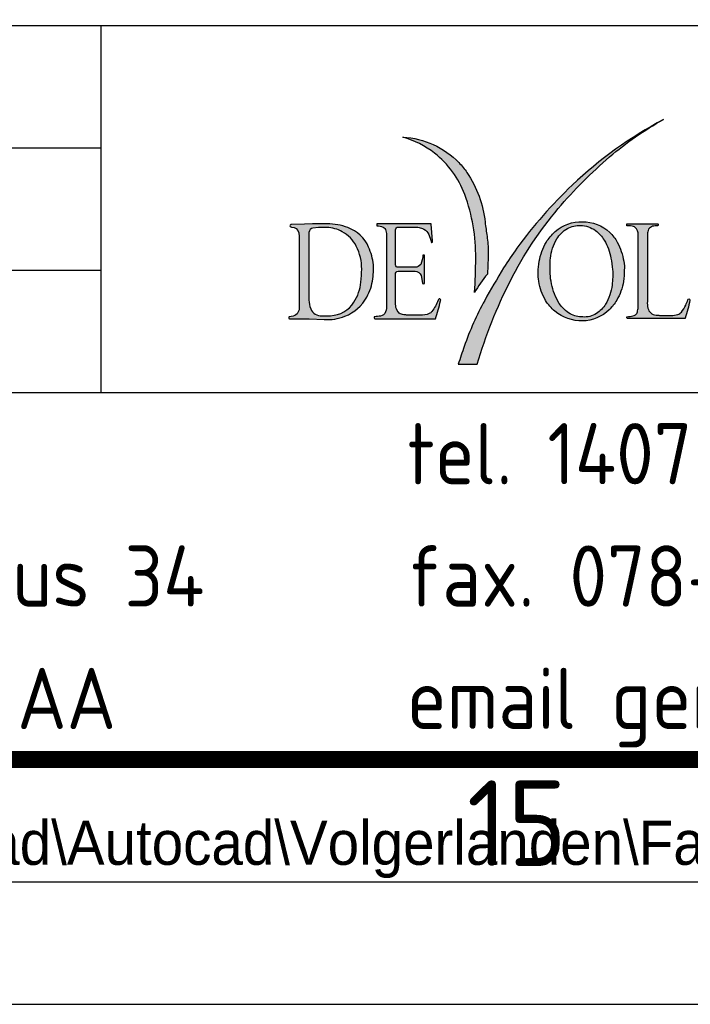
# Paper-space layout 'A1' of a CAD drawing. Header units: metres. Extents: x 0 to 841, y 0 to 594.
# Tile 4 of 14: x 725 to 753, y 0 to 40. Entities that reach past the tile are written whole.
import ezdxf
from ezdxf.enums import TextEntityAlignment as Align

# ---------------------------------------------------------------- set-up
doc = ezdxf.new("R2010")
doc.units = ezdxf.units.M
doc.layers.add('22BMALSTBC_VOLGER-ZW', color=253, linetype='Continuous')
for name, color, linetype, lineweight in [('X-XX-AL-TEKENBLAD-S @ 1', 253, 'Continuous', 25), ('X-XX-AL-TEKENBLAD_KADER-G', 253, 'Continuous', 25), ('X-XX-AL-TEKENBLAD_KADER_ROOSTERVERDELING-G', 253, 'Continuous', 25), ('X-XX-AL-TEKENBLAD_KADER_ROOSTERVERDELING-T35', 253, 'Continuous', 35)]:
    doc.layers.add(name, color=color, linetype=linetype, lineweight=lineweight)
doc.styles.add('ambacht', font='isocp.shx')
doc.styles.add('ISO', font='iso', dxfattribs={"height": 2.5})
doc.styles.add('NLCS-ISO', font='NLCS-ISO.ttf')
doc.styles.add('StagCAD', font='StagCAD.shx', dxfattribs={"width": 0.96})

# ---------------------------------------------------------------- blocks, each defined once
blk = doc.blocks.new('VOLGER-ZW')
h = blk.add_hatch(color=8)
edge = h.paths.add_edge_path()
edge.add_line((-87.90581766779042, 16.1550283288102), (-87.12641860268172, 16.1550283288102))
edge.add_arc((-67.78398267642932, 10.45515353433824), 20.1647811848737, 153.1303885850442, 163.5806842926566, ccw=False)
edge.add_arc((-72.3143913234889, 12.75054054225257), 15.08606047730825, 139.6499364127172, 153.130388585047, ccw=False)
edge.add_arc((-69.3839796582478, 10.26096539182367), 18.93122587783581, 130.6318763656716, 139.6499364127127, ccw=False)
edge.add_arc((-73.22858085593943, 14.74149132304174), 13.02732284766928, 118.8504233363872, 130.631876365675, ccw=False)
edge.add_arc((-71.58334694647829, 11.17368428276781), 16.94848982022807, 117.9020467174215, 133.4456471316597)
edge.add_arc((-70.41075527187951, 9.935680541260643), 18.65366561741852, 133.4456471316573, 144.0250908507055)
edge.add_arc((-74.85566112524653, 13.16212062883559), 13.16120681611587, 144.0250908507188, 148.2381780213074)
edge.add_arc((-61.38297163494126, 4.821122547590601), 29.00688796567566, 148.2381780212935, 151.2740193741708)
edge.add_arc((-75.70082877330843, 12.66836087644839), 12.67960459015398, 151.2740193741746, 160.5699722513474)
edge.add_arc((-373.7860358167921, 113.3220596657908), 301.9419333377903, 341.2277594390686, 341.3742565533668, ccw=False)
h = blk.add_hatch(color=8)
edge = h.paths.add_edge_path()
edge.add_arc((-90.33584397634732, 22.01081245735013), 3.425485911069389, 44.106151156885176, 87.10382165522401, ccw=False)
edge.add_arc((-89.99101738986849, 22.34504445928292), 2.945260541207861, 33.841424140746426, 44.1061511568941, ccw=False)
edge.add_arc((-91.31728109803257, 21.45579902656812), 4.5420488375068, 6.372513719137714, 33.84142414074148, ccw=False)
edge.add_arc((-73.56007793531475, 23.43896318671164), 13.3255532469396, 186.3725137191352, 188.8822668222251)
edge.add_arc((-90.71504309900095, 20.7580067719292), 4.037636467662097, -0.15358654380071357, 8.88226682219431, ccw=False)
edge.add_arc((-100.768199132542, 20.78495523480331), 14.09082862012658, 356.1478609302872, 359.8464134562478, ccw=False)
edge.add_arc((-82.22054336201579, 16.09707262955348), 5.843365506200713, 140.1892857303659, 149.2278624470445)
edge.add_arc((-103.4541399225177, 20.39230719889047), 16.26541123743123, 355.3959231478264, 360.3134071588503)
edge.add_arc((-94.38438895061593, 20.59176053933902), 7.19626508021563, 359.1203197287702, 380.2887679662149)
edge.add_arc((-91.23563588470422, 21.75581798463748), 3.83923132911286, 20.28876796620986, 51.93237489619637)
edge.add_arc((-91.15420555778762, 21.85979086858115), 3.707165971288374, 51.93237489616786, 74.48810242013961)
h = blk.add_hatch(color=8)
edge = h.paths.add_edge_path(flags=16)
edge.add_line((-93.27541614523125, 21.74163617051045), (-93.61090450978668, 21.74163617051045))
edge.add_line((-93.61090450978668, 21.74163617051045), (-93.84201874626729, 21.72176424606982))
edge.add_arc((-93.79711141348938, 21.51687908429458), 0.2097488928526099, 102.3627581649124, 174.9165012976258)
edge.add_line((-94.00603528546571, 21.5354643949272), (-94.00868927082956, 21.37202269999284))
edge.add_line((-94.00868927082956, 21.37202269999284), (-94.00868927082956, 18.77495751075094))
edge.add_arc((-92.84775052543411, 18.83441510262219), 1.162460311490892, 182.9318473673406, 200.5969619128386)
edge.add_arc((-93.51482911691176, 18.58371711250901), 0.4498290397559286, 200.5969619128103, 275.3713114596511)
edge.add_line((-93.47272070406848, 18.13586328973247), (-93.12309578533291, 18.1397635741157))
edge.add_arc((-93.17514938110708, 19.33623400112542), 1.19760221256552, 272.4911370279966, 327.1724748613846)
edge.add_arc((-93.73336983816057, 19.69636220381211), 1.861908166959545, 327.1724748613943, 354.4092843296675)
edge.add_arc((-98.33914738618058, 20.14720914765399), 6.489699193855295, 354.4092843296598, 359.0135481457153)
edge.add_arc((-93.84260333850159, 20.06978525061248), 1.992488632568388, 359.0135481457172, 387.1275161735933)
edge.add_arc((-93.32644450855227, 20.33422994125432), 1.412530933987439, 27.12751617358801, 61.19495430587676)
edge.add_arc((-93.30799249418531, 20.36778703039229), 1.374235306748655, 61.1949543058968, 88.64167210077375)
edge = h.paths.add_edge_path()
edge.add_arc((-92.50971775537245, 20.08512039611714), 1.146011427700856, 355.8730077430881, 366.6620516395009)
edge.add_arc((-93.90720054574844, 19.92189218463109), 2.55299458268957, 6.662051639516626, 23.48142900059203)
edge.add_arc((-92.92628315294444, 20.34802920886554), 1.483512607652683, 23.48142900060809, 69.82238563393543)
edge.add_arc((-93.29489892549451, 19.34495168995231), 2.552176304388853, 69.82238563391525, 89.27662705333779)
edge.add_line((-93.26267794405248, 21.8969245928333), (-93.867892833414, 21.8969245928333))
edge.add_line((-93.867892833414, 21.8969245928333), (-94.19274050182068, 21.88515996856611))
edge.add_line((-94.19274050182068, 21.88515996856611), (-94.72237364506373, 21.86662359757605))
edge.add_arc((-94.72760364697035, 21.81312074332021), 0.05375786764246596, 84.41697035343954, 275.7020116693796)
edge.add_arc((-94.69534625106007, 21.49005808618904), 0.2709112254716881, 7.492289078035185, 95.70201166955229, ccw=False)
edge.add_line((-94.42674795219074, 21.52538294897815), (-94.40303033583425, 21.37949280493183))
edge.add_line((-94.40303033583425, 21.37949280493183), (-94.40303033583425, 18.50384303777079))
edge.add_arc((-94.75403324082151, 18.46000576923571), 0.3537297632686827, -72.45862927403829, 7.1188935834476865, ccw=False)
edge.add_line((-94.64742108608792, 18.12272458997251), (-94.80977534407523, 18.09567757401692))
edge.add_arc((-94.78314958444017, 18.05553110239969), 0.04817333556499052, 123.5529517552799, 240.2175979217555)
edge.add_line((-94.80707763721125, 18.01372059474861), (-94.32428590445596, 18.0163197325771))
edge.add_line((-94.32428590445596, 18.0163197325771), (-93.99942899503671, 18.00941093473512))
edge.add_line((-93.99942899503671, 18.00941093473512), (-93.38661019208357, 17.98318899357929))
edge.add_arc((-93.23216764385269, 19.77666575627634), 1.800114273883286, 265.078202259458, 292.7660718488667)
edge.add_arc((-93.16968846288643, 19.74890130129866), 1.750962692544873, 291.2322668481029, 330.9070859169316)
edge.add_arc((-93.43819760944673, 19.89793335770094), 2.058058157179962, 330.9162019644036, 352.9769105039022)
edge.add_arc((-93.75738747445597, 20.01720698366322), 2.390753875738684, 351.074855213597, 359.6510118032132)
h = blk.add_hatch(color=8)
edge = h.paths.add_edge_path()
edge.add_line((-90.36426522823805, 19.95219030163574), (-89.66945686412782, 19.95219030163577))
edge.add_arc((-89.6676956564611, 19.69417505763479), 0.2580212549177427, 19.06585669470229, 90.39109394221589, ccw=False)
edge.add_line((-89.42382848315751, 19.77845892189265), (-89.36497062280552, 19.47103628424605))
edge.add_arc((-89.34306274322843, 19.4730849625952), 0.02200346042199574, 185.3423816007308, 253.8389808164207)
edge.add_arc((-89.3128859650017, 19.57721850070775), 0.1304213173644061, 253.8389808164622, 281.6851371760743)
edge.add_arc((-89.29429253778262, 19.45744978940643), 0.01115208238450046, 314.5333689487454, 360.0000000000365)
edge.add_line((-89.28314045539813, 19.45744978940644), (-89.2831404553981, 20.60937062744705))
edge.add_line((-89.2831404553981, 20.60937062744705), (-89.34477572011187, 20.61103567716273))
edge.add_arc((-89.34374610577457, 20.60972495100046), 0.001666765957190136, 128.1506871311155, 178.0388969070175)
edge.add_arc((-90.35162181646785, 20.64423570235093), 1.006799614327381, 335.6875804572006, 358.038896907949, ccw=False)
edge.add_arc((-89.66976675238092, 20.43046986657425), 0.3095679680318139, 270.22749705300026, 319.5736514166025, ccw=False)
edge.add_line((-89.66853759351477, 20.1209043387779), (-90.39605478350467, 20.11801566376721))
edge.add_arc((-90.33007177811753, 20.24299248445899), 0.1413257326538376, 179.9999999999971, 242.1676511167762, ccw=False)
edge.add_line((-90.47139751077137, 20.24299248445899), (-90.47139751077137, 21.57596569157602))
edge.add_line((-90.47139751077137, 21.57596569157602), (-90.46151550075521, 21.65293112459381))
edge.add_arc((-90.35753462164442, 21.6563557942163), 0.1040372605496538, 90, 181.8863873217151, ccw=False)
edge.add_line((-90.35753462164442, 21.76039305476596), (-89.72732228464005, 21.76039305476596))
edge.add_arc((-89.7131593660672, 20.46704909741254), 1.293421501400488, 80.60891065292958, 90.6273992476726, ccw=False)
edge.add_arc((-89.6040120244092, 21.12699168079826), 0.6245139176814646, 62.30503507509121, 80.60891065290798, ccw=False)
edge.add_arc((-89.52429294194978, 21.27886658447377), 0.4529880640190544, 22.926228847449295, 62.30503507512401, ccw=False)
edge.add_arc((-90.999523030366, 20.65490900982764), 2.054745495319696, 13.965354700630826, 22.92622884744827, ccw=False)
edge.add_arc((-88.97935403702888, 21.15729642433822), 0.02695474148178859, 193.9653547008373, 358.126323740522)
edge.add_line((-88.95241370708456, 21.15641511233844), (-88.95113860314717, 21.19539304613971))
edge.add_line((-88.95113860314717, 21.19539304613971), (-89.01113540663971, 21.87620250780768))
edge.add_arc((-89.02689183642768, 21.87781349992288), 0.01583857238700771, 354.1621664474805, 450.0000000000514)
edge.add_line((-89.0268918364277, 21.89365207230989), (-91.20885602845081, 21.89365207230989))
edge.add_line((-91.20885602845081, 21.89365207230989), (-91.23565772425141, 21.89252085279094))
edge.add_line((-91.23565772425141, 21.89252085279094), (-91.23222254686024, 21.81938624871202))
edge.add_arc((-91.2178426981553, 21.82847780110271), 0.01701282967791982, 212.302816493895, 267.1144523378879)
edge.add_arc((-91.25720662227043, 21.04752394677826), 0.7649324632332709, 68.42126415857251, 87.11445233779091, ccw=False)
edge.add_arc((-91.098597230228, 21.55030932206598), 0.2419637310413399, 14.716168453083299, 59.52440662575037, ccw=False)
edge.add_arc((-91.88033387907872, 21.34498875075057), 1.050214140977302, 2.5987801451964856, 14.716168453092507, ccw=False)
edge.add_line((-90.83119984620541, 21.3926072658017), (-90.83119984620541, 18.58911055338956))
edge.add_arc((-91.692570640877, 18.56285670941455), 0.8617707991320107, -18.389914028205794, 1.7457858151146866, ccw=False)
edge.add_arc((-91.10776276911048, 18.36843135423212), 0.2454904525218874, 277.37959184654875, 341.6100859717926, ccw=False)
edge.add_arc((-92.37374957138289, 28.14324822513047), 10.10194861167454, 275.9786642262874, 277.3795918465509, ccw=False)
edge.add_arc((-91.3166925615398, 18.07413630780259), 0.02263752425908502, 102.3896179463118, 171.8403137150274)
edge.add_arc((-91.26665695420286, 18.06696199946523), 0.07318485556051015, 171.8403137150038, 212.9609645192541)
edge.add_arc((-91.29886745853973, 18.04607543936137), 0.03479520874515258, 212.9609645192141, 269.9999999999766)
edge.add_line((-91.29886745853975, 18.01128023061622), (-88.83559990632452, 18.01128023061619))
edge.add_arc((-95.15462158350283, 20.20408604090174), 6.688679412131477, 340.8623737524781, 347.3507006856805)
edge.add_arc((-88.70432384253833, 18.77518774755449), 0.08404819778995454, 334.7834508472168, 368.3680439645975)
edge.add_arc((-88.66239303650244, 18.7813556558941), 0.04166617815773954, 8.368043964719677, 54.13258540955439)
edge.add_arc((-88.69536382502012, 18.73575371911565), 0.0979388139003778, 54.13258540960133, 70.9856856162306)
edge.add_arc((-88.67226669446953, 18.80277825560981), 0.02704617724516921, 70.9856856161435, 144.0509306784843)
edge.add_arc((-88.52250005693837, 18.69416969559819), 0.2120485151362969, 144.0509306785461, 159.8262099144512)
edge.add_arc((-90.14546950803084, 19.29046339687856), 1.51699631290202, 319.8487384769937, 339.8262099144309, ccw=False)
edge.add_arc((-89.17700072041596, 18.42991906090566), 0.2243481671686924, 293.49404125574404, 328.3786062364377, ccw=False)
edge.add_arc((-89.42695999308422, 19.00494956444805), 0.8513567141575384, 267.5007231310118, 293.4940412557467, ccw=False)
edge.add_line((-89.4640849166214, 18.15440268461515), (-89.97697470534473, 18.15628215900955))
edge.add_arc((-90.13775423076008, 17.52201942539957), 0.6543235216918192, 75.775689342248, 89.17109074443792)
edge.add_arc((-90.12399175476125, 18.47324149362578), 0.2969981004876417, 229.5986584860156, 269.1710907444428, ccw=False)
edge.add_arc((-90.06321795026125, 18.54464708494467), 0.3907649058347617, 189.5986878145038, 229.5986584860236, ccw=False)
edge.add_arc((-88.8347492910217, 18.7523980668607), 1.636676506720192, 179.9999999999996, 189.5986878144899, ccw=False)
edge.add_line((-90.47142579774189, 18.75239806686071), (-90.47142579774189, 19.82949020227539))
edge.add_arc((-90.36426522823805, 19.84404571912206), 0.1081445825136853, 90, 187.7350926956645, ccw=False)
h = blk.add_hatch(color=8)
edge = h.paths.add_edge_path()
edge.add_arc((-84.70312595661, 20.01881717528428), 3.589849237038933, 352.34829520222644, 359.70016053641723, ccw=False)
edge.add_arc((-83.53609811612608, 19.97314876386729), 2.429629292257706, 330.39987486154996, 349.7503322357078, ccw=False)
edge.add_arc((-82.76014157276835, 19.51263654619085), 1.527568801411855, 312.20764508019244, 331.04253403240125, ccw=False)
edge.add_arc((-82.84523385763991, 19.50983922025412), 1.58399388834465, 270.80491517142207, 314.55615191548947, ccw=False)
edge.add_arc((-82.8575401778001, 19.64401952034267), 1.718365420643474, 230.5477990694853, 271.15235819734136, ccw=False)
edge.add_arc((-82.89073994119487, 19.6117880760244), 1.672389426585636, 210.6559632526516, 230.7243881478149, ccw=False)
edge.add_arc((-82.46461902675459, 19.86246126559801), 2.16677189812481, 188.4680857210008, 210.6128314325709, ccw=False)
edge.add_arc((-83.14966547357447, 19.83066127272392), 1.486133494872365, 177.0375578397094, 191.1456662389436, ccw=False)
edge.add_arc((-82.46965093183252, 19.94151652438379), 2.164429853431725, 168.7930573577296, 180.9013899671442, ccw=False)
edge.add_arc((-82.17186338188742, 19.926153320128), 2.459897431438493, 150.543662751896, 169.7901357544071, ccw=False)
edge.add_arc((-82.54970526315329, 20.01793437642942), 2.088450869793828, 131.8506178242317, 147.6373411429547, ccw=False)
edge.add_arc((-82.87705377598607, 20.38559319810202), 1.596183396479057, 88.05526961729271, 131.903060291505, ccw=False)
edge.add_arc((-82.81296142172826, 20.36466261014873), 1.616225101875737, 46.81715746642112, 90.35185359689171, ccw=False)
edge.add_arc((-82.73590899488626, 20.44676436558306), 1.503629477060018, 27.345628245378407, 46.81715746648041, ccw=False)
edge.add_arc((-83.90383016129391, 19.84277695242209), 2.818483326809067, 10.645258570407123, 27.34562824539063, ccw=False)
edge.add_arc((-82.52027693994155, 20.10283322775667), 1.410701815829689, -4.179029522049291, 10.645258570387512, ccw=False)
edge = h.paths.add_edge_path(flags=16)
edge.add_arc((-84.36396245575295, 19.7978522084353), 2.779908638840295, -8.382635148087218, 4.623564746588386, ccw=False)
edge.add_arc((-83.65012417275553, 19.63365665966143), 2.050590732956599, 329.93307875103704, 353.2486683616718, ccw=False)
edge.add_arc((-82.98676026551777, 19.3341056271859), 1.328423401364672, 303.4777186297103, 326.77824361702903, ccw=False)
edge.add_arc((-82.73139869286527, 18.96537470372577), 0.8800564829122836, 264.64871890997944, 302.85266605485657, ccw=False)
edge.add_arc((-82.84274713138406, 19.09606178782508), 1.007333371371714, 241.3649900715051, 271.6652341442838, ccw=False)
edge.add_arc((-82.660149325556, 19.35693217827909), 1.324271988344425, 212.8232945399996, 239.83978042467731, ccw=False)
edge.add_arc((-81.76379547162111, 19.87987279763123), 2.361435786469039, 190.6480090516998, 211.696993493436, ccw=False)
edge.add_arc((-82.47110999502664, 19.87147921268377), 1.669246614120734, 180.5584914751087, 194.8546276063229, ccw=False)
edge.add_arc((-80.16681450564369, 20.12401339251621), 3.982544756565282, 174.8039059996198, 183.8701651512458, ccw=False)
edge.add_arc((-82.35317794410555, 20.33663235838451), 1.785963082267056, 148.3356033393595, 175.244638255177, ccw=False)
edge.add_arc((-82.89590012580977, 20.70800405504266), 1.129513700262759, 118.7209085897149, 149.9179620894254, ccw=False)
edge.add_arc((-82.95064052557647, 20.82110411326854), 1.004043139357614, 87.20835911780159, 119.08291852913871, ccw=False)
edge.add_arc((-82.91358571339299, 20.77754078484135), 1.046481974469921, 53.85809712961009, 89.35139910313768, ccw=False)
edge.add_arc((-83.09250068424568, 20.54197775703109), 1.342246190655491, 30.476956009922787, 53.621087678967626, ccw=False)
edge.add_arc((-83.95780458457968, 20.03274346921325), 2.34627328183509, 11.355947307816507, 30.47695600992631, ccw=False)
edge.add_arc((-86.90283020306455, 19.53987145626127), 5.331568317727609, 5.18761502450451, 10.317098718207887, ccw=False)
h = blk.add_hatch(color=8)
edge = h.paths.add_edge_path()
edge.add_line((-80.99350110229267, 21.89709530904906), (-79.75542574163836, 21.89745419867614))
edge.add_arc((-79.75543443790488, 21.92745419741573), 0.03000000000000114, 269.9999999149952, 270.01660864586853, ccw=False)
edge.add_arc((-79.75543443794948, 21.8728388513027), 0.02461534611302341, 17.84223712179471, 89.9999999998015, ccw=False)
edge.add_arc((-79.80733412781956, 21.85613347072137), 0.07913733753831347, -16.770722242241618, 17.84223712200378, ccw=False)
edge.add_arc((-79.76188141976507, 21.84243582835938), 0.03166551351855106, 307.93900808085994, 343.2292777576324, ccw=False)
edge.add_line((-79.7424127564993, 21.81746232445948), (-79.8550707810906, 21.80941894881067))
edge.add_arc((-79.83843365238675, 21.43598421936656), 0.373805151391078, 92.55093395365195, 123.7622080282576)
edge.add_arc((-79.91108171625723, 21.5446595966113), 0.2430837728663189, 123.7622080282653, 174.2556206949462)
edge.add_arc((-80.96191451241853, 21.65036876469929), 0.8130525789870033, 347.0697100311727, 354.2556206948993, ccw=False)
edge.add_line((-80.16947847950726, 21.46843572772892), (-80.16947847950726, 18.72193839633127))
edge.add_arc((-79.33700523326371, 18.6472092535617), 0.8358206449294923, 174.870443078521, 193.5775206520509)
edge.add_arc((-79.7822914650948, 18.5396680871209), 0.3777323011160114, 193.5775206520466, 265.0834524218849)
edge.add_arc((-85.58231055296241, -48.88580777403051), 67.29674602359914, 84.95776991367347, 85.08345242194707, ccw=False)
edge.add_line((-79.66760167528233, 18.15051256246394), (-79.19974336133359, 18.15051256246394))
edge.add_arc((-79.20266396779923, 19.14243803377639), 0.9919297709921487, 270.1687001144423, 285.9670934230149)
edge.add_arc((-79.01090940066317, 18.47225793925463), 0.2948564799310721, 285.9670934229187, 321.3149598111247)
edge.add_arc((-79.88176785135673, 19.16957387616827), 1.410492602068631, 321.3149598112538, 335.0485367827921)
edge.add_arc((-81.02260272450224, 19.70037780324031), 2.668768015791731, 335.0485367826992, 340.1328092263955)
edge.add_arc((-78.47194086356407, 18.77870273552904), 0.04330883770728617, 96.05432438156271, 160.1328092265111, ccw=False)
edge.add_arc((-78.47243805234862, 18.78339041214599), 0.0385948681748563, 11.550996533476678, 96.054324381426, ccw=False)
edge.add_arc((-78.47275351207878, 18.78332593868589), 0.03891684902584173, -17.962415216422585, 11.550996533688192, ccw=False)
edge.add_arc((-83.8538301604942, 19.78479129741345), 5.512067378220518, 341.52256211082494, 349.4051309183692, ccw=False)
edge.add_arc((-78.65723857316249, 18.04831120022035), 0.03302300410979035, 304.05770381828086, 341.5225621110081, ccw=False)
edge.add_line((-78.63874478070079, 18.02095250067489), (-80.996397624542, 18.02095250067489))
edge.add_arc((-80.996397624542, 18.02573322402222), 0.004780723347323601, 200.5237865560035, 270, ccw=False)
edge.add_arc((-80.845804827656, 18.08210883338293), 0.1655799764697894, 179.7343474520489, 200.5237865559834, ccw=False)
edge.add_arc((-80.99897462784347, 18.08281901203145), 0.01240852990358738, 107.1102128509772, 179.7343474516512, ccw=False)
edge.add_arc((-81.16849904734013, 19.98166276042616), 1.894260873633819, 275.0236220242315, 282.4997047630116)
edge.add_arc((-80.8193792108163, 18.40684654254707), 0.281210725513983, 282.4997047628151, 305.8376797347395)
edge.add_arc((-80.76885191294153, 18.33688573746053), 0.1949116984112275, 305.8376797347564, 347.6522830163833)
edge.add_arc((-83.64326786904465, 18.96611789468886), 3.137393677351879, 347.652283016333, 351.078773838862)
edge.add_line((-80.54382886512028, 18.47958223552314), (-80.54382886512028, 21.43471674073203))
edge.add_arc((-80.90439537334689, 21.47218684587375), 0.3625082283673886, 354.0671132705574, 409.491116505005)
edge.add_arc((-80.77786166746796, 21.62029227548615), 0.1677109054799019, 49.49111650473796, 74.38495171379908)
edge.add_arc((-80.95138298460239, 20.99943835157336), 0.8123575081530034, 74.38495171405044, 92.82271017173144)
edge.add_arc((-80.99223160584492, 21.82791865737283), 0.0171292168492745, 178.9860292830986, 272.8227101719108, ccw=False)
edge.add_arc((-81.46010632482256, 21.85228753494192), 0.451390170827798, 356.9438406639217, 363.9318464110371)
edge.add_arc((-80.99262776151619, 21.87958028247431), 0.0175367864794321, 92.85453935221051, 167.9569375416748, ccw=False)
for p, q in [((-169.9999999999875, 30.00000000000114), (0, 30.00000000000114)), ((-102.499999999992, 14.99999999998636), (-102.499999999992, 30.00000000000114)), ((-169.9999999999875, 25.00000000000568), (-102.499999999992, 25.00000000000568)), ((-169.9999999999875, 20.00000000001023), (-102.499999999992, 20.00000000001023)), ((-169.9999999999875, 14.99999999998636), (-39.99999999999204, 14.99999999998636))]:
    blk.add_line(p, q)
at = {"color": 8}
for points in [[(-87.90581766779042, 16.1550283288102), (-87.12641860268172, 16.1550283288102, -0.04562964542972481), (-85.77172098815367, 19.56886137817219, -0.05888749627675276), (-83.81152161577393, 22.51809989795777, -0.03936903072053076), (-81.71192835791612, 24.62804561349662, -0.05145161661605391), (-79.5145856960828, 26.15189375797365, 0.0679259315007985), (-83.23824968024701, 23.47874622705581, 0.04619434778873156), (-85.5066878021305, 20.89342036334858, 0.01838513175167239), (-86.04589340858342, 20.09003996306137, 0.01324713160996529), (-86.81993309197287, 18.76244749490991, 0.04058350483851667), (-87.65831020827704, 16.88629998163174, -0.0006392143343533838), (-87.90581766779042, 16.1550283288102, 86.8965957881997)], [(-81.59310016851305, 20.02193751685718, -0.05681125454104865), (-81.61375279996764, 19.39258823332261, -0.1020858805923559), (-81.87545925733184, 18.60628779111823, -0.1020194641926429), (-82.25398510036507, 18.2260671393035, -0.1682575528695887), (-82.8134742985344, 18.08915383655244, -0.1329854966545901), (-83.32548974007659, 18.2119350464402, -0.1184307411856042), (-83.77299638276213, 18.63911066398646, -0.09210263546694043), (-84.08456938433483, 19.44353872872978, -0.06245969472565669), (-84.14027730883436, 19.85520846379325, -0.03957966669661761), (-84.13299329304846, 20.48469131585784, -0.1179553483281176), (-83.8732780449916, 21.27416092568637, -0.1369698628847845), (-83.4386806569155, 21.69855465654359, -0.1399827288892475), (-82.90173955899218, 21.82395570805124, -0.1561188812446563), (-82.29638412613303, 21.622636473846, -0.1013300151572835), (-81.93570832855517, 21.22275399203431, -0.08362526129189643), (-81.65746463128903, 20.49473309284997, -0.02238533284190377), (-81.59310016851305, 20.02193751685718)]]:
    blk.add_lwpolyline(points, format="xyb", dxfattribs=at)
for points in [[(-90.16276676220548, 25.43192309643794, -0.1898454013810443), (-87.8761683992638, 24.3949160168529, -0.04481829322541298), (-87.54473683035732, 23.98524904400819, -0.1204329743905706), (-86.80329631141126, 21.95993094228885, 0.01095130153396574), (-86.72582717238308, 21.38143642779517, -0.03944678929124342), (-86.67742113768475, 20.74718353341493, -0.01613938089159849), (-86.7092052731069, 19.83830700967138, 0.03945869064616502), (-87.24121441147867, 19.08668508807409, 0.02145986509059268), (-87.18897202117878, 20.48127834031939, 0.09262834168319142), (-87.6346022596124, 23.08707830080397, 0.1389554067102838), (-88.86839993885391, 24.77838166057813, 0.09873692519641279)], [(-91.36667794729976, 20.00264500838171, 0.04711089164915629), (-91.3714445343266, 20.21807251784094, 0.07352041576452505), (-91.56562130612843, 20.93913748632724, 0.2050020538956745), (-92.41457292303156, 21.74049547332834, 0.08508961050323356), (-93.26267794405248, 21.8969245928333), (-93.867892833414, 21.8969245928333), (-94.19274050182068, 21.88515996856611), (-94.72237364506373, 21.86662359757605, 1.103669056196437), (-94.72226255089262, 21.75962886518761, -0.4050910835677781), (-94.42674795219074, 21.52538294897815), (-94.40303033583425, 21.37949280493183), (-94.40303033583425, 18.50384303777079, -0.3618840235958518), (-94.64742108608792, 18.12272458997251), (-94.80977534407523, 18.09567757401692, 0.5581063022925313), (-94.80707763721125, 18.01372059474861), (-94.32428590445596, 18.0163197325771), (-93.99942899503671, 18.00941093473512), (-93.38661019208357, 17.98318899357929, 0.1214023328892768), (-92.53557808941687, 18.11679395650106, 0.1748643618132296), (-91.63964059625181, 18.89753541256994, 0.09655640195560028), (-91.39558114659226, 19.64629599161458, 0.03743801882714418)], [(-93.27541614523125, 21.74163617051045), (-93.61090450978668, 21.74163617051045), (-93.84201874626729, 21.72176424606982, 0.3275930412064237), (-94.00603528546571, 21.5354643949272), (-94.00868927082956, 21.37202269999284), (-94.00868927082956, 18.77495751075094, 0.07723161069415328), (-93.93590427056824, 18.42547084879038, 0.3383565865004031), (-93.47272070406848, 18.13586328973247), (-93.12309578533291, 18.1397635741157, 0.2432252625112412), (-92.16879673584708, 18.68699951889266, 0.1194056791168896), (-91.88031839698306, 19.51497207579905, 0.02009259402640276), (-91.8504100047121, 20.03548260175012, 0.1232893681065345), (-92.0693005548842, 20.97830502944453, 0.1497518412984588), (-92.645843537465, 21.57198030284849, 0.1203347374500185)], [(-90.36426522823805, 19.95219030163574), (-89.66945686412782, 19.95219030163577, -0.3216677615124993), (-89.42382848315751, 19.77845892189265), (-89.36497062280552, 19.47103628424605, 0.3081016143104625), (-89.34918713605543, 19.45195100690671, 0.1221032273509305), (-89.28647130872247, 19.44950011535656, 0.2010298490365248), (-89.28314045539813, 19.45744978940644), (-89.2831404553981, 20.60937062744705), (-89.34477572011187, 20.61103567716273, 0.2211829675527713), (-89.34541189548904, 20.6097819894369, -0.09783639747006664), (-89.43411117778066, 20.22972431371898, -0.2187033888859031), (-89.66853759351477, 20.1209043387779), (-90.39605478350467, 20.11801566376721, -0.2781124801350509), (-90.47139751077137, 20.24299248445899), (-90.47139751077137, 21.57596569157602), (-90.46151550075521, 21.65293112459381, -0.4238898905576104), (-90.35753462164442, 21.76039305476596), (-89.72732228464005, 21.76039305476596, -0.04374176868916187), (-89.50210850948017, 21.74313558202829, -0.0800359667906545), (-89.31376029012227, 21.67995783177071, -0.1735335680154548), (-89.1070876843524, 21.45532609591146, -0.03911912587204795), (-89.00551204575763, 21.15079129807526, 0.870520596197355), (-88.95241370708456, 21.15641511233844), (-88.95113860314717, 21.19539304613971), (-89.01113540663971, 21.87620250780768, 0.44438110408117), (-89.0268918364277, 21.89365207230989), (-91.20885602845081, 21.89365207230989), (-91.23565772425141, 21.89252085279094), (-91.23222254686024, 21.81938624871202, 0.2438275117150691), (-91.21869914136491, 21.81148654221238, -0.08174577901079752), (-90.97588017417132, 21.75884462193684, -0.1980426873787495), (-90.86457085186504, 21.61177558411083, -0.05292140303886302), (-90.83119984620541, 21.3926072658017), (-90.83119984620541, 18.58911055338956, -0.08808532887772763), (-90.87480913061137, 18.29098353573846, -0.2878341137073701), (-91.07623139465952, 18.1249743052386, -0.006112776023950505), (-91.32154963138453, 18.09624663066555, 0.3126657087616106), (-91.33910091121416, 18.07734930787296, 0.1813731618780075), (-91.32806208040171, 18.02714449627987, 0.254148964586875), (-91.29886745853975, 18.01128023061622), (-88.83559990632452, 18.01128023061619, 0.02831823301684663), (-88.62828509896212, 18.73937980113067, 0.1475984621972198), (-88.62117045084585, 18.78741938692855, 0.202382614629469), (-88.63798034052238, 18.81512088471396, 0.07366835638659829), (-88.66345493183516, 18.82834871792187, 0.330066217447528), (-88.69416163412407, 18.81865614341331, 0.06894155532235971), (-88.72153958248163, 18.76729862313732, -0.08738961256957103), (-88.98596125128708, 18.31229244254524, -0.1533991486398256), (-89.08756349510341, 18.22416901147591, -0.1139060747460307), (-89.4640849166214, 18.15440268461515), (-89.97697470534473, 18.15628215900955, 0.05851511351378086), (-90.12828833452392, 18.17627447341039, -0.1744039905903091), (-90.31648742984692, 18.24707056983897, -0.1763268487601), (-90.44851209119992, 18.47948853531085, -0.04190668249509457), (-90.47142579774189, 18.75239806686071), (-90.47142579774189, 19.82949020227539, -0.4543310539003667)], [(-81.11332587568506, 20.00003091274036, -0.03208957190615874), (-81.14524150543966, 19.54082577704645, -0.0846335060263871), (-81.42355038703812, 18.77304852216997, -0.08236822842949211), (-81.73389117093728, 18.38114348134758, -0.1932541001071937), (-82.82298197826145, 17.92600163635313, -0.179048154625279), (-83.94944845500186, 18.31717513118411, -0.0877895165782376), (-84.32940360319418, 18.75906698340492, -0.09692651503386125), (-84.60776886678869, 19.54338569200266, -0.06163611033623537), (-84.63381293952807, 19.90746663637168, -0.05288177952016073), (-84.59280859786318, 20.36218042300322, -0.08417655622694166), (-84.31377159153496, 21.13583286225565, -0.06899172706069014), (-83.94310046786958, 21.57359399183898, -0.1936911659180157), (-82.8228866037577, 21.98085723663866, -0.19227415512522), (-81.70693206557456, 21.54317126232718, -0.08516558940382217), (-81.4003075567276, 21.13746719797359, -0.07299835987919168), (-81.13385367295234, 20.36342896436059, -0.06477351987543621)], [(-80.99350110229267, 21.89709530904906), (-79.75542574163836, 21.89745419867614, -7.246925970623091e-05), (-79.75543443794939, 21.89745419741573, -0.3256809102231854), (-79.73200299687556, 21.88038092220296, -0.1521863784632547), (-79.73156273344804, 21.83329897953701, -0.1552115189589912), (-79.7424127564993, 21.81746232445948), (-79.8550707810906, 21.80941894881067, 0.137033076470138), (-80.04617488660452, 21.74674758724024, 0.2239544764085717), (-80.15294480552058, 21.56898996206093, -0.03136472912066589), (-80.16947847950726, 21.46843572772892), (-80.16947847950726, 18.72193839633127, 0.08180678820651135), (-80.1494673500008, 18.45099136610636, 0.3225379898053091), (-79.8146648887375, 18.16332561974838, -0.000548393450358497), (-79.66760167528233, 18.15051256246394), (-79.19974336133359, 18.15051256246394, 0.06904288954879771), (-78.92979873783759, 18.18877706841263, 0.1554688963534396), (-78.78074631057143, 18.2879611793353, 0.05999586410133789), (-78.60292290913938, 18.57455707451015, 0.02218796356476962), (-78.51267208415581, 18.79342085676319, -0.2871160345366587), (-78.47650870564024, 18.82177001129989, -0.3863859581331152), (-78.43462485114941, 18.79111865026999, -0.1294931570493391), (-78.43573350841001, 18.77132425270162, -0.03440776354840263), (-78.6259179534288, 18.03784517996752, -0.1649431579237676), (-78.63874478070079, 18.02095250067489), (-80.996397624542, 18.02095250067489, -0.3127879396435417), (-81.00087489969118, 18.0240571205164, -0.09096066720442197), (-81.01138302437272, 18.08287654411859, -0.3279331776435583), (-81.00262534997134, 18.09467834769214, 0.03263214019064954), (-80.75851548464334, 18.13230132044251, 0.1021845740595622), (-80.65473288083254, 18.17887492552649, 0.1845024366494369), (-80.57844894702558, 18.29520503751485, 0.01495200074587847), (-80.54382886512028, 18.47958223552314), (-80.54382886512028, 21.43471674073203, 0.2466601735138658), (-80.6689223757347, 21.74780375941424, 0.1090490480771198), (-80.7327184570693, 21.78181329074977, 0.0806239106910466), (-80.99138806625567, 21.81081022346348, -0.4339652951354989), (-81.00935814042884, 21.82822177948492, 0.03050037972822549), (-81.0097785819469, 21.88323927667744, -0.3399526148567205)]]:
    blk.add_lwpolyline(points, format="xyb", close=True, dxfattribs=at)
at = {"style": 'ambacht'}
for s, p in [('tel. 14078', (-90.00000000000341, 11.24999999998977)), ('postbus 34', (-113.7500000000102, 6.249999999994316)), ('fax. 078-7708102', (-90.00000000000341, 6.249999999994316)), ('3340 AA ', (-113.7500000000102, 1.249999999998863)), ('email gemeente@h-i-ambacht.nl', (-90.00000000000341, 1.249999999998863))]:
    blk.add_text(s, height=2.5, dxfattribs=at).set_placement(p)
at = {"linetype": 'Continuous', "style": 'ISO', "width": 0.96}
blk.add_attdef('STATUS', text='', height=5, dxfattribs=at).set_placement((-0.8710452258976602, 71.78535508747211), align=Align.RIGHT)
at = {"style": 'ambacht'}
for tag, p, height in [('PROJECTOMSCHRIJVING', (-142.5000000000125, 65.24999999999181), 3.5), ('TEKENINGNUMMER', (-38.74999999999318, 59.37499999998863), 3), ('ONDERDEELNAAM', (-142.5000000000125, 58.4999999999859), 3.5), ('WERKOMSCHRIJVING1', (-142.5000000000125, 52.24999999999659), 2.5), ('WERKOMSCHRIJVING2', (-142.5000000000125, 48.25000000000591), 2.5), ('BESTEKNUMMER', (-38.74999999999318, 47.50000000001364), 2.5), ('WERKOMSCHRIJVING3', (-142.5000000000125, 44.25000000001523), 2.5), ('WERKOMSCHRIJVING4', (-142.5000000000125, 40.24999999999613), 2.5), ('WERKOMSCHRIJVING5', (-142.5000000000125, 36.25000000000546), 2.5), ('SCHAAL', (-38.74999999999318, 36.24999999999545), 2.5), ('FORMAAT', (-18.74999999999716, 36.24999999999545), 2.5), ('LOCATIETEKENING', (-141.2500000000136, 31.25), 2.5), ('DATUMPLOT', (-38.74999999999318, 31.25), 2.5), ('TEKENAAR', (-161.2499999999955, 26.25000000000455), 2.5), ('DATUM', (-161.2499999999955, 21.25000000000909), 2.5), ('WIJZ1.', (-131.2499999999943, 21.25000000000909), 1.8), ('WIJZ2.', (-121.2500000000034, 21.25000000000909), 1.8), ('WIJZ3.', (-111.2500000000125, 21.25000000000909), 1.8), ('GEZ.', (-131.2499999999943, 16.25000000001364), 1.8), ('GEZ.', (-121.2500000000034, 16.25000000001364), 1.8), ('GEZ.', (-111.2500000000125, 16.25000000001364), 1.8)]:
    blk.add_attdef(tag, p, '', height=height, dxfattribs=at)
blk = doc.blocks.new('SAL-TEKENBLAD_A1-SO')
at = {"layer": 'X-XX-AL-TEKENBLAD_KADER-G'}
blk.add_line((0, 0), (841, 0), dxfattribs=at)
at = {"layer": 'X-XX-AL-TEKENBLAD_KADER-G', "const_width": 0.7, "flags": 128}
blk.add_lwpolyline([(20, 10), (831, 10), (831, 584), (20, 584)], close=True, dxfattribs=at)
at = {"layer": 'X-XX-AL-TEKENBLAD_KADER_ROOSTERVERDELING-G'}
blk.add_line((15, 5), (836, 5), dxfattribs=at)
at = {"layer": 'X-XX-AL-TEKENBLAD_KADER_ROOSTERVERDELING-T35', "lineweight": 35, "style": 'NLCS-ISO'}
blk.add_text('15', height=3.5, dxfattribs=at).set_placement((745.5, 4.600000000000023), align=Align.BOTTOM_CENTER)

psp = doc.layouts.new('A1')

# ---------------------------------------------------------------- block references
at = {"layer": '22BMALSTBC_VOLGER-ZW'}
psp.add_blockref('VOLGER-ZW', (831, 9.999999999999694), dxfattribs=at)
at = {"layer": 'X-XX-AL-TEKENBLAD-S @ 1'}
psp.add_blockref('SAL-TEKENBLAD_A1-SO', (0, -3.126388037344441e-13), dxfattribs=at)

# ---------------------------------------------------------------- texts
at = {"insert": (831, 7.500000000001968), "char_height": 1.8, "attachment_point": 3, "style": 'StagCAD'}
psp.add_mtext('T:\\\\Samenwerking\\\\Cad\\\\Autocad\\\\Volgerlanden\\\\Fase 7 (Oost)\\\\SMP-Grondoverdracht\\\\Cluster A2\\\\SMP03\\\\S-7.0-A2-SMP03.dwg', dxfattribs=at)

doc.saveas('drawing.dxf')
